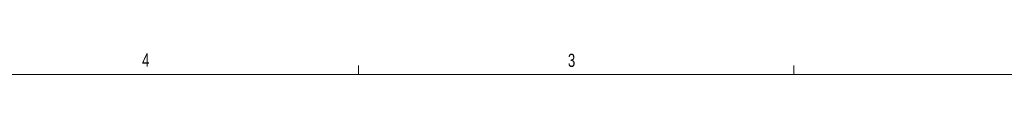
# Model space of a CAD drawing. Header units: inches. Extents: x 0.3 to 33.9, y 0.2 to 21.7.
# Tile 14 of 18: x 17.936 to 27.268, y 21.411 to 21.61. Entities that reach past the tile are written whole.
import ezdxf

# ---------------------------------------------------------------- set-up
doc = ezdxf.new("R2010")
doc.units = ezdxf.units.IN
doc.header["$MEASUREMENT"] = 0
doc.layers.add('SLD-0', color=7, linetype='Continuous', lineweight=15)
doc.styles.add('SLDTEXTSTYLE0', font='TXT', dxfattribs={"width": 0.75})

msp = doc.modelspace()

# ---------------------------------------------------------------- linework, layer by layer
at = {"layer": 'SLD-0'}
for p, q in [((21.1479, 21.4106), (21.1479, 21.4954)), ((25.2729, 21.4106), (25.2729, 21.4954)), ((0.5229, 21.4106), (33.5229, 21.4106))]:
    msp.add_line(p, q, dxfattribs=at)

# ---------------------------------------------------------------- texts
at = {"color": 7, "linetype": 'Continuous', "lineweight": 0, "char_height": 0.125, "attachment_point": 1, "style": 'SLDTEXTSTYLE0'}
for s, insert in [('4', (19.0952, 21.6097)), ('3', (23.1313, 21.6071))]:
    msp.add_mtext(s, dxfattribs=dict(at, insert=insert))

doc.saveas('drawing.dxf')
